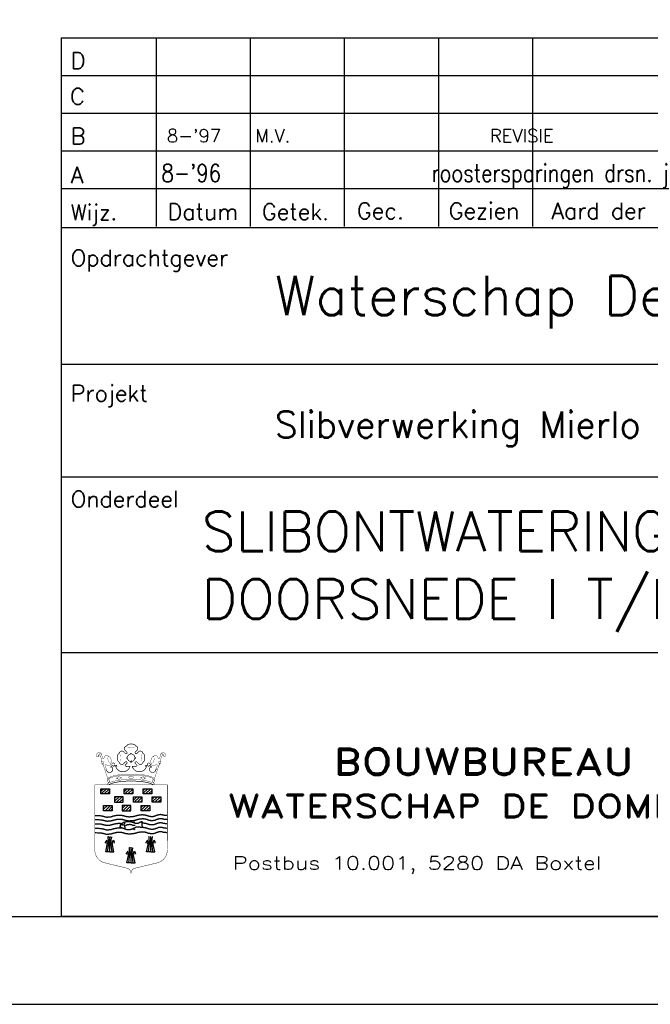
# Model space of a CAD drawing. Extents: x 0 to 118900, y 0 to 84100.
# Tile 28 of 40: x 99395 to 106573, y 0 to 11210. Entities that reach past the tile are written whole.
import ezdxf

# ---------------------------------------------------------------- set-up
doc = ezdxf.new("R2010")
doc.units = 0
doc.header["$LTSCALE"] = 60
doc.header["$MEASUREMENT"] = 0
doc.layers.get('0').update_dxf_attribs({"linetype": 'CONTINUOUS'})
for name, color, linetype in [('BETON', 8, 'CONTINUOUS'), ('KADER', 2, 'CONTINUOUS'), ('STEMPEL', 4, 'CONTINUOUS'), ('WEGEN-TEGELPADEN', 130, 'CONTINUOUS')]:
    doc.layers.add(name, color=color, linetype=linetype)
doc.styles.add('ROMAND', font='romand', dxfattribs={"width": 1.25})
doc.styles.add('ROMANS', font='romans')
doc.styles.get("Standard").update_dxf_attribs({"font": 'simplex'})

# ---------------------------------------------------------------- blocks, each defined once
blk = doc.blocks.new('*X48')
at = {"color": 0}
for p, q in [((172.22, 62.22), (174.52, 64.51)), ((172.22, 64.46), (172.28, 64.51)), ((172.77, 60.51), (176.77, 64.51)), ((175.01, 60.51), (178.72, 64.23)), ((177.26, 60.51), (178.72, 61.98)), ((186.72, 63.24), (187.99, 64.51)), ((186.72, 61), (190.24, 64.51)), ((188.48, 60.51), (192.48, 64.51)), ((190.73, 60.51), (193.22, 63.01)), ((192.97, 60.51), (193.22, 60.76)), ((164.95, 54.94), (168.45, 58.44)), ((164.95, 57.18), (166.2, 58.44)), ((166.69, 54.44), (170.69, 58.44)), ((168.94, 54.44), (171.45, 56.95)), ((171.18, 54.44), (171.45, 54.7)), ((179.27, 58.04), (179.67, 58.44)), ((179.27, 55.8), (181.92, 58.44)), ((180.16, 54.44), (184.16, 58.44)), ((182.41, 54.44), (185.77, 57.81)), ((184.65, 54.44), (185.77, 55.56)), ((193.51, 56.56), (195.39, 58.44)), ((193.63, 54.44), (197.63, 58.44)), ((195.88, 54.44), (199.88, 58.44)), ((198.12, 54.44), (200.01, 56.33)), ((156.69, 48.93), (159.54, 51.78)), ((156.69, 51.17), (157.3, 51.78)), ((157.79, 47.78), (161.79, 51.78)), ((160.03, 47.78), (163.19, 50.94)), ((162.28, 47.78), (163.19, 48.69)), ((170.83, 49.59), (173.01, 51.78)), ((171.26, 47.78), (175.26, 51.78)), ((173.5, 47.78), (177.33, 51.6)), ((175.75, 47.78), (177.33, 49.36)), ((185.31, 50.61), (186.48, 51.78)), ((185.31, 48.36), (188.73, 51.78)), ((186.97, 47.78), (190.97, 51.78)), ((189.22, 47.78), (191.81, 50.37)), ((191.46, 47.78), (191.81, 48.13))]:
    blk.add_line(p, q, dxfattribs=at)
blk = doc.blocks.new('*X49')
at = {"color": 0}
for p, q in [((154.66, 62.62), (156.56, 64.51)), ((154.8, 60.51), (158.8, 64.51)), ((157.05, 60.51), (161.05, 64.51)), ((159.29, 60.51), (161.16, 62.38))]:
    blk.add_line(p, q, dxfattribs=at)
blk = doc.blocks.new('STEMPEL')
at = {"layer": 'WEGEN-TEGELPADEN'}
for p, q in [((59260, 46487), (59266, 46489)), ((59911, 46487), (59906, 46489)), ((59327, 46281), (59327, 46281)), ((59605, 45824), (59629, 45833)), ((59607, 45750), (59627, 45742)), ((59332, 45585), (59326, 45652)), ((59332, 45585), (59326, 45652)), ((59344, 45487), (59344, 45651)), ((59344, 45487), (59344, 45651)), ((59344, 45487), (59344, 45651)), ((59344, 45487), (59344, 45651)), ((59356, 45585), (59362, 45647)), ((59356, 45585), (59362, 45647)), ((59797, 45585), (59791, 45652)), ((59797, 45585), (59791, 45652)), ((59809, 45487), (59809, 45651)), ((59809, 45487), (59809, 45651)), ((59809, 45487), (59809, 45651)), ((59809, 45487), (59809, 45651)), ((59821, 45585), (59827, 45647)), ((59821, 45585), (59827, 45647)), ((59308, 45619), (59293, 45596)), ((59308, 45619), (59293, 45596)), ((59297, 45487), (59318, 45585)), ((59297, 45487), (59318, 45585)), ((59305, 45585), (59344, 45585)), ((59305, 45585), (59344, 45585)), ((59318, 45585), (59308, 45619)), ((59318, 45585), (59308, 45619)), ((59318, 45487), (59332, 45585)), ((59318, 45487), (59332, 45585)), ((59383, 45585), (59344, 45585)), ((59383, 45585), (59344, 45585)), ((59370, 45487), (59356, 45585)), ((59370, 45487), (59356, 45585)), ((59370, 45585), (59380, 45619)), ((59370, 45585), (59380, 45619)), ((59391, 45487), (59370, 45585)), ((59391, 45487), (59370, 45585)), ((59380, 45619), (59392, 45600)), ((59380, 45619), (59392, 45600)), ((59573, 45461), (59567, 45527)), ((59573, 45461), (59567, 45527)), ((59585, 45362), (59585, 45527)), ((59585, 45362), (59585, 45527)), ((59585, 45362), (59585, 45527)), ((59585, 45362), (59585, 45527)), ((59598, 45461), (59603, 45523)), ((59598, 45461), (59603, 45523)), ((59773, 45619), (59758, 45596)), ((59773, 45619), (59758, 45596)), ((59762, 45487), (59783, 45585)), ((59762, 45487), (59783, 45585)), ((59769, 45585), (59809, 45585)), ((59769, 45585), (59809, 45585)), ((59783, 45585), (59773, 45619)), ((59783, 45585), (59773, 45619)), ((59783, 45487), (59797, 45585)), ((59783, 45487), (59797, 45585)), ((59848, 45585), (59809, 45585)), ((59848, 45585), (59809, 45585)), ((59835, 45487), (59821, 45585)), ((59835, 45487), (59821, 45585)), ((59835, 45585), (59845, 45619)), ((59835, 45585), (59845, 45619)), ((59856, 45487), (59835, 45585)), ((59856, 45487), (59835, 45585)), ((59845, 45619), (59857, 45600)), ((59845, 45619), (59857, 45600)), ((59344, 45487), (59297, 45487)), ((59344, 45487), (59297, 45487)), ((59344, 45487), (59391, 45487)), ((59344, 45487), (59391, 45487)), ((59549, 45494), (59535, 45471)), ((59549, 45494), (59535, 45471)), ((59539, 45362), (59559, 45461)), ((59539, 45362), (59559, 45461)), ((59546, 45461), (59585, 45461)), ((59546, 45461), (59585, 45461)), ((59559, 45461), (59549, 45494)), ((59559, 45461), (59549, 45494)), ((59559, 45362), (59573, 45461)), ((59559, 45362), (59573, 45461)), ((59625, 45461), (59585, 45461)), ((59625, 45461), (59585, 45461)), ((59611, 45362), (59598, 45461)), ((59611, 45362), (59598, 45461)), ((59611, 45461), (59621, 45494)), ((59611, 45461), (59621, 45494)), ((59632, 45362), (59611, 45461)), ((59632, 45362), (59611, 45461)), ((59621, 45494), (59633, 45475)), ((59621, 45494), (59633, 45475)), ((59809, 45487), (59762, 45487)), ((59809, 45487), (59762, 45487)), ((59809, 45487), (59856, 45487)), ((59809, 45487), (59856, 45487)), ((59585, 45362), (59539, 45362)), ((59585, 45362), (59539, 45362)), ((59585, 45362), (59632, 45362)), ((59585, 45362), (59632, 45362)), ((59585, 45243), (59585, 45243)), ((59585, 45243), (59585, 45243))]:
    blk.add_line(p, q, dxfattribs=at)
at = {"layer": 'WEGEN-TEGELPADEN', "color": 5}
blk.add_line((59334, 46272), (59334, 46272), dxfattribs=at)
at = {"layer": 'WEGEN-TEGELPADEN'}
for points in [[(73111, 47751), (58795, 47751)], [(59592, 46518), (59588, 46518)], [(59173, 45901), (59190, 45901), (59205, 45900), (59217, 45900), (59227, 45899), (59235, 45899), (59242, 45898), (59248, 45897), (59253, 45896), (59258, 45895), (59262, 45894), (59267, 45893), (59271, 45892), (59274, 45891), (59278, 45890), (59281, 45889), (59285, 45888), (59288, 45887), (59291, 45886), (59294, 45885), (59297, 45885), (59300, 45884), (59303, 45884), (59306, 45883), (59309, 45883), (59312, 45883), (59315, 45883), (59319, 45883), (59322, 45883), (59325, 45884), (59329, 45884), (59332, 45884), (59335, 45885), (59338, 45885), (59341, 45885), (59344, 45885), (59347, 45886), (59350, 45886), (59353, 45886), (59355, 45887), (59358, 45887), (59360, 45888), (59363, 45889), (59365, 45889), (59367, 45890), (59369, 45891), (59371, 45892), (59373, 45892), (59375, 45893), (59377, 45894), (59379, 45894), (59382, 45895), (59384, 45895), (59386, 45896), (59389, 45897), (59392, 45897), (59395, 45898), (59398, 45899), (59401, 45899), (59405, 45900), (59409, 45901), (59412, 45902), (59416, 45902), (59420, 45903), (59424, 45904), (59427, 45904), (59431, 45904), (59434, 45905), (59438, 45905), (59441, 45905), (59444, 45905), (59447, 45905), (59451, 45905), (59454, 45905), (59457, 45905), (59460, 45905), (59463, 45905), (59466, 45905), (59469, 45905), (59472, 45904), (59475, 45904), (59478, 45904), (59481, 45903), (59483, 45903), (59486, 45902), (59489, 45901), (59491, 45901), (59494, 45900), (59497, 45899), (59500, 45899), (59503, 45898), (59506, 45897), (59509, 45896), (59512, 45895), (59515, 45894), (59518, 45894), (59521, 45893), (59523, 45892), (59526, 45892), (59529, 45891), (59532, 45891), (59534, 45890), (59537, 45890), (59540, 45889), (59542, 45889), (59545, 45889), (59548, 45888), (59550, 45888), (59553, 45888), (59556, 45887), (59559, 45887), (59562, 45887), (59565, 45887), (59568, 45887), (59572, 45887), (59575, 45887), (59578, 45888), (59582, 45888), (59586, 45888), (59589, 45889), (59593, 45889), (59597, 45889), (59601, 45890), (59605, 45890), (59609, 45891), (59613, 45891), (59617, 45892), (59621, 45893), (59625, 45893), (59629, 45894), (59633, 45895), (59637, 45896), (59640, 45897), (59644, 45898), (59647, 45899), (59650, 45900), (59653, 45901), (59656, 45902), (59659, 45903), (59662, 45904), (59665, 45904), (59667, 45905), (59670, 45906), (59673, 45906), (59675, 45907), (59678, 45907), (59680, 45907), (59683, 45908), (59686, 45908), (59688, 45909), (59691, 45909), (59694, 45909), (59697, 45909), (59700, 45910), (59703, 45910), (59706, 45910), (59709, 45911), (59712, 45911), (59715, 45911), (59718, 45911), (59722, 45911), (59725, 45910), (59728, 45910), (59731, 45910), (59734, 45909), (59737, 45909), (59740, 45908), (59743, 45908), (59746, 45907), (59748, 45907), (59751, 45906), (59753, 45906), (59755, 45905), (59758, 45905), (59760, 45904), (59762, 45903), (59764, 45903), (59766, 45902), (59768, 45901), (59770, 45900), (59772, 45900), (59774, 45899), (59776, 45898), (59778, 45897), (59780, 45897), (59782, 45896), (59784, 45895), (59786, 45895), (59789, 45894), (59791, 45894), (59794, 45893), (59796, 45893), (59799, 45893), (59801, 45892), (59804, 45892), (59806, 45892), (59809, 45891), (59811, 45891), (59814, 45891), (59816, 45891), (59818, 45891), (59821, 45890), (59823, 45890), (59825, 45891), (59827, 45891), (59829, 45891), (59832, 45891), (59834, 45891), (59836, 45891), (59838, 45892), (59841, 45892), (59843, 45892), (59846, 45893), (59849, 45893), (59851, 45893), (59853, 45894), (59856, 45895), (59858, 45895), (59860, 45896), (59862, 45897), (59864, 45898), (59866, 45899), (59869, 45900), (59871, 45901), (59873, 45902), (59876, 45903), (59878, 45904), (59881, 45905), (59883, 45906), (59886, 45907), (59889, 45907), (59891, 45908), (59894, 45909), (59897, 45910), (59899, 45910), (59902, 45911), (59904, 45912), (59906, 45912), (59909, 45913), (59911, 45913), (59914, 45913), (59916, 45913), (59919, 45914), (59921, 45914), (59924, 45913), (59927, 45913), (59929, 45913), (59932, 45913), (59934, 45912), (59936, 45912), (59938, 45911), (59940, 45911), (59943, 45910), (59945, 45909), (59947, 45909), (59950, 45908), (59952, 45907), (59955, 45907), (59958, 45906), (59962, 45906), (59967, 45905), (59973, 45904), (59980, 45904), (59988, 45903), (59998, 45902)], [(59175, 45855), (59192, 45855), (59207, 45854), (59219, 45854), (59229, 45853), (59237, 45853), (59244, 45852), (59250, 45851), (59255, 45850), (59260, 45849), (59264, 45848), (59268, 45847), (59272, 45846), (59276, 45845), (59280, 45844), (59283, 45843), (59286, 45842), (59290, 45841), (59293, 45840), (59296, 45839), (59299, 45839), (59302, 45838), (59305, 45838), (59308, 45837), (59311, 45837), (59314, 45837), (59317, 45837), (59320, 45837), (59324, 45837), (59327, 45838), (59330, 45838), (59334, 45838), (59337, 45839), (59340, 45839), (59343, 45839), (59346, 45839), (59349, 45840), (59352, 45840), (59355, 45840), (59357, 45841), (59360, 45841), (59362, 45842), (59364, 45842), (59367, 45843), (59369, 45844), (59371, 45845), (59373, 45845), (59375, 45846), (59377, 45847), (59379, 45848), (59381, 45848), (59383, 45849), (59386, 45849), (59388, 45850), (59391, 45851), (59393, 45851), (59396, 45852), (59400, 45853), (59403, 45853), (59407, 45854), (59410, 45855), (59414, 45856), (59418, 45856), (59422, 45857), (59426, 45858), (59429, 45858), (59433, 45858), (59436, 45859), (59439, 45859), (59443, 45859), (59446, 45859), (59449, 45859), (59452, 45859), (59456, 45859), (59459, 45859), (59462, 45859), (59465, 45859), (59468, 45859), (59471, 45859), (59474, 45858), (59477, 45858), (59480, 45858), (59482, 45857), (59485, 45857), (59488, 45856), (59490, 45855), (59493, 45855), (59496, 45854), (59499, 45853), (59501, 45852), (59504, 45852), (59507, 45851), (59510, 45850), (59513, 45849), (59516, 45848), (59519, 45848), (59522, 45847), (59525, 45846), (59528, 45846), (59531, 45845), (59533, 45845), (59536, 45844), (59539, 45844), (59541, 45843), (59544, 45843), (59547, 45842), (59550, 45842), (59552, 45842), (59555, 45842), (59558, 45841), (59561, 45841), (59564, 45841), (59567, 45841), (59570, 45841), (59573, 45841), (59577, 45841), (59580, 45842), (59584, 45842), (59587, 45842), (59591, 45842), (59595, 45843), (59599, 45843), (59603, 45844), (59607, 45844), (59611, 45845), (59615, 45845), (59619, 45846), (59623, 45847), (59627, 45847), (59631, 45848), (59635, 45849), (59638, 45850), (59642, 45851), (59645, 45852), (59649, 45853), (59652, 45854), (59655, 45855), (59658, 45856), (59661, 45857), (59664, 45858), (59666, 45858), (59669, 45859), (59672, 45860), (59674, 45860), (59677, 45861), (59680, 45861), (59682, 45861), (59685, 45862), (59687, 45862), (59690, 45862), (59693, 45863), (59696, 45863), (59699, 45863), (59701, 45864), (59704, 45864), (59708, 45864), (59711, 45864), (59714, 45865), (59717, 45865), (59720, 45865), (59723, 45865), (59727, 45864), (59730, 45864), (59733, 45864), (59736, 45863), (59739, 45863), (59742, 45862), (59745, 45862), (59748, 45861), (59750, 45861), (59753, 45860), (59755, 45860), (59757, 45859), (59759, 45859), (59762, 45858), (59764, 45857), (59766, 45857), (59768, 45856), (59770, 45855), (59771, 45854), (59773, 45854), (59775, 45853), (59777, 45852), (59779, 45851), (59782, 45851), (59784, 45850), (59786, 45849), (59788, 45849), (59791, 45848), (59793, 45848), (59795, 45847), (59798, 45847), (59800, 45847), (59803, 45846), (59805, 45846), (59808, 45845), (59811, 45845), (59813, 45845), (59815, 45845), (59818, 45845), (59820, 45844), (59822, 45844), (59825, 45844), (59827, 45844), (59829, 45845), (59831, 45845), (59833, 45845), (59836, 45845), (59838, 45845), (59840, 45846), (59843, 45846), (59845, 45846), (59848, 45846), (59850, 45847), (59853, 45847), (59855, 45848), (59858, 45849), (59860, 45849), (59862, 45850), (59864, 45851), (59866, 45852), (59868, 45853), (59870, 45854), (59873, 45855), (59875, 45856), (59877, 45857), (59880, 45858), (59882, 45859), (59885, 45860), (59888, 45861), (59891, 45861), (59893, 45862), (59896, 45863), (59898, 45864), (59901, 45864), (59903, 45865), (59906, 45866), (59908, 45866), (59911, 45867), (59913, 45867), (59916, 45867), (59918, 45867), (59921, 45868), (59923, 45868), (59926, 45867), (59928, 45867), (59931, 45867), (59933, 45867), (59936, 45866), (59938, 45866), (59940, 45865), (59942, 45865), (59944, 45864), (59947, 45863), (59949, 45863), (59951, 45862), (59954, 45861), (59957, 45861), (59960, 45860), (59964, 45860), (59969, 45859), (59975, 45858), (59981, 45858), (59990, 45857), (60000, 45856)], [(59172, 45807), (59189, 45807), (59204, 45807), (59216, 45807), (59226, 45806), (59235, 45805), (59241, 45804), (59247, 45803), (59252, 45802), (59257, 45801), (59262, 45800), (59266, 45799), (59270, 45798), (59274, 45797), (59277, 45796), (59280, 45795), (59284, 45794), (59287, 45794), (59290, 45793), (59293, 45792), (59296, 45791), (59299, 45791), (59302, 45790), (59305, 45790), (59308, 45790), (59311, 45789), (59314, 45790), (59318, 45790), (59321, 45790), (59324, 45790), (59328, 45791), (59331, 45791), (59334, 45791), (59337, 45791), (59340, 45792), (59343, 45792), (59346, 45792), (59349, 45793), (59352, 45793), (59354, 45793), (59357, 45794), (59359, 45794), (59362, 45795), (59364, 45796), (59366, 45797), (59368, 45797), (59370, 45798), (59372, 45799), (59374, 45800), (59376, 45800), (59378, 45801), (59381, 45801), (59383, 45802), (59385, 45803), (59388, 45803), (59391, 45804), (59394, 45804), (59397, 45805), (59401, 45806), (59404, 45807), (59408, 45807), (59412, 45808), (59415, 45809), (59419, 45810), (59423, 45810), (59427, 45811), (59430, 45811), (59433, 45811), (59437, 45812), (59440, 45812), (59443, 45812), (59447, 45812), (59450, 45812), (59453, 45812), (59456, 45812), (59459, 45812), (59462, 45812), (59466, 45811), (59469, 45811), (59471, 45811), (59474, 45811), (59477, 45810), (59479, 45810)], [(59175, 45756), (59193, 45756), (59207, 45756), (59219, 45755), (59229, 45754), (59238, 45754), (59244, 45753), (59250, 45752), (59255, 45751), (59260, 45750), (59265, 45749), (59269, 45748), (59273, 45747), (59277, 45746), (59280, 45745), (59284, 45744), (59287, 45743), (59290, 45742), (59293, 45741), (59296, 45740), (59299, 45740), (59302, 45739), (59305, 45739), (59308, 45738), (59311, 45738), (59314, 45738), (59317, 45738), (59321, 45738), (59324, 45738), (59327, 45739), (59331, 45739), (59334, 45739), (59337, 45740), (59340, 45740), (59344, 45740), (59347, 45740), (59349, 45741), (59352, 45741), (59355, 45741), (59358, 45742), (59360, 45742), (59362, 45743), (59365, 45744), (59367, 45744), (59369, 45745), (59371, 45746), (59373, 45747), (59375, 45747), (59377, 45748), (59379, 45749), (59382, 45749), (59384, 45750), (59386, 45750), (59388, 45751), (59391, 45752), (59394, 45752), (59397, 45753), (59400, 45754), (59404, 45754), (59407, 45755), (59411, 45756), (59415, 45757), (59418, 45757), (59422, 45758), (59426, 45759), (59430, 45759), (59433, 45759), (59437, 45760), (59440, 45760), (59443, 45760), (59446, 45760), (59450, 45760), (59453, 45760), (59456, 45760), (59459, 45760), (59462, 45760), (59466, 45760), (59469, 45760), (59472, 45760), (59475, 45759), (59477, 45759), (59480, 45759), (59483, 45758), (59484, 45758)], [(59512, 45812), (59510, 45809), (59509, 45806), (59507, 45804), (59506, 45802), (59506, 45801), (59505, 45799), (59505, 45798), (59505, 45797), (59505, 45796), (59505, 45795), (59505, 45794), (59505, 45793), (59506, 45792), (59506, 45791), (59506, 45790), (59506, 45789), (59506, 45788), (59507, 45787), (59507, 45786), (59507, 45785), (59508, 45784), (59508, 45783), (59508, 45782), (59509, 45781), (59509, 45780), (59509, 45779), (59510, 45778), (59510, 45777), (59510, 45776), (59511, 45775), (59511, 45775), (59511, 45774), (59512, 45774), (59512, 45773), (59512, 45773), (59512, 45772), (59512, 45772), (59513, 45771), (59513, 45770), (59513, 45769), (59513, 45768), (59513, 45767), (59513, 45765), (59513, 45764), (59513, 45762), (59513, 45760), (59513, 45759), (59513, 45757)], [(59518, 45787), (59524, 45789), (59530, 45792), (59534, 45794), (59538, 45795), (59542, 45796), (59544, 45797), (59547, 45798), (59549, 45798), (59551, 45798), (59553, 45799), (59555, 45799), (59557, 45800), (59558, 45800), (59560, 45800), (59562, 45800), (59564, 45800), (59565, 45801), (59567, 45801), (59569, 45801), (59571, 45801), (59573, 45801), (59575, 45801), (59576, 45800), (59578, 45800), (59580, 45800), (59581, 45800), (59582, 45800), (59584, 45800), (59585, 45800), (59586, 45799), (59588, 45799), (59589, 45799), (59591, 45798), (59592, 45797), (59594, 45797), (59595, 45796), (59597, 45795), (59598, 45795), (59599, 45794), (59601, 45793), (59602, 45793), (59603, 45792), (59605, 45792), (59606, 45792), (59607, 45791), (59608, 45791), (59610, 45791), (59611, 45791), (59613, 45790), (59615, 45790), (59617, 45790), (59619, 45790), (59622, 45790), (59625, 45790), (59628, 45791), (59632, 45791)], [(59709, 45817), (59711, 45817), (59714, 45817), (59718, 45817), (59721, 45817), (59724, 45817), (59727, 45817), (59730, 45816), (59733, 45816), (59736, 45815), (59739, 45815), (59742, 45814), (59745, 45814), (59748, 45813), (59750, 45813), (59752, 45812), (59755, 45812), (59757, 45811), (59759, 45811), (59761, 45810), (59763, 45809), (59765, 45809), (59767, 45808), (59769, 45807), (59771, 45806), (59773, 45805), (59775, 45805), (59777, 45804), (59779, 45803), (59781, 45803), (59783, 45802), (59786, 45801), (59788, 45801), (59790, 45800), (59793, 45800), (59795, 45800), (59798, 45799), (59800, 45799), (59803, 45798), (59805, 45798), (59808, 45798), (59810, 45798), (59813, 45797), (59815, 45797), (59818, 45797), (59820, 45797), (59822, 45797), (59824, 45797), (59826, 45797), (59828, 45797), (59831, 45798), (59833, 45798), (59835, 45798), (59838, 45798), (59840, 45798), (59843, 45799), (59845, 45799), (59848, 45799), (59850, 45800), (59853, 45801), (59855, 45801), (59857, 45802), (59859, 45803), (59861, 45804), (59864, 45805), (59866, 45805), (59868, 45806), (59870, 45807), (59872, 45808), (59875, 45809), (59877, 45810), (59880, 45811), (59883, 45812), (59885, 45813), (59888, 45814), (59891, 45815), (59893, 45816), (59896, 45816), (59898, 45817), (59901, 45818), (59903, 45818), (59906, 45819), (59908, 45819), (59910, 45820), (59913, 45820), (59915, 45820), (59918, 45820), (59921, 45820), (59923, 45820), (59926, 45820), (59928, 45820), (59931, 45819), (59933, 45819), (59935, 45818), (59937, 45818), (59940, 45817), (59942, 45817), (59944, 45816), (59946, 45815), (59949, 45815), (59951, 45814), (59954, 45813), (59958, 45813), (59962, 45812), (59966, 45812), (59972, 45811), (59979, 45810), (59987, 45810), (59997, 45809)], [(59711, 45766), (59714, 45766), (59717, 45766), (59721, 45766), (59724, 45766), (59727, 45765), (59730, 45765), (59733, 45765), (59736, 45764), (59739, 45764), (59742, 45763), (59745, 45763), (59748, 45762), (59751, 45762), (59753, 45761), (59755, 45761), (59758, 45760), (59760, 45760), (59762, 45759), (59764, 45758), (59766, 45758), (59768, 45757), (59770, 45756), (59772, 45756), (59774, 45755), (59776, 45754), (59778, 45753), (59780, 45752), (59782, 45752), (59784, 45751), (59786, 45750), (59789, 45750), (59791, 45749), (59793, 45749), (59796, 45748), (59798, 45748), (59801, 45748), (59803, 45747), (59806, 45747), (59808, 45747), (59811, 45746), (59813, 45746), (59816, 45746), (59818, 45746), (59821, 45746), (59823, 45746), (59825, 45746), (59827, 45746), (59829, 45746), (59832, 45746), (59834, 45746), (59836, 45746), (59838, 45746), (59841, 45747), (59843, 45747), (59846, 45747), (59848, 45748), (59851, 45748), (59853, 45748), (59856, 45749), (59858, 45750), (59860, 45750), (59862, 45751), (59865, 45752), (59867, 45753), (59869, 45754), (59871, 45755), (59873, 45756), (59875, 45757), (59878, 45758), (59880, 45759), (59883, 45760), (59886, 45761), (59888, 45762), (59891, 45762), (59894, 45763), (59896, 45764), (59899, 45765), (59901, 45766), (59904, 45766), (59906, 45767), (59909, 45767), (59911, 45768), (59914, 45768), (59916, 45768), (59919, 45769), (59921, 45769), (59924, 45769), (59926, 45769), (59929, 45768), (59931, 45768), (59934, 45768), (59936, 45767), (59938, 45767), (59941, 45766), (59943, 45766), (59945, 45765), (59947, 45764), (59949, 45764), (59952, 45763), (59954, 45762), (59957, 45762), (59961, 45761), (59965, 45761), (59969, 45760), (59975, 45759), (59982, 45759), (59990, 45758), (60000, 45757)], [(59173, 45706), (59190, 45706), (59205, 45705), (59217, 45705), (59227, 45704), (59235, 45704), (59242, 45703), (59248, 45702), (59253, 45701), (59258, 45700), (59262, 45699), (59267, 45698), (59271, 45697), (59274, 45696), (59278, 45695), (59281, 45694), (59285, 45693), (59288, 45692), (59291, 45691), (59294, 45690), (59297, 45690), (59300, 45689), (59303, 45689), (59306, 45688), (59309, 45688), (59312, 45688), (59315, 45688), (59319, 45688), (59322, 45688), (59325, 45689), (59329, 45689), (59332, 45689), (59335, 45690), (59338, 45690), (59341, 45690), (59344, 45690), (59347, 45691), (59350, 45691), (59353, 45691), (59355, 45692), (59358, 45692), (59360, 45693), (59363, 45693), (59365, 45694), (59367, 45695), (59369, 45696), (59371, 45696), (59373, 45697), (59375, 45698), (59377, 45699), (59379, 45699), (59382, 45700), (59384, 45700), (59386, 45701), (59389, 45702), (59392, 45702), (59395, 45703), (59398, 45704), (59401, 45704), (59405, 45705), (59409, 45706), (59412, 45707), (59416, 45707), (59420, 45708), (59424, 45709), (59427, 45709), (59431, 45709), (59434, 45710), (59438, 45710), (59441, 45710), (59444, 45710), (59447, 45710), (59451, 45710), (59454, 45710), (59457, 45710), (59460, 45710), (59463, 45710), (59466, 45710), (59469, 45710), (59472, 45709), (59475, 45709), (59478, 45709), (59481, 45708), (59483, 45708), (59486, 45707), (59489, 45706), (59491, 45706), (59494, 45705), (59497, 45704), (59500, 45703), (59503, 45703), (59506, 45702), (59509, 45701), (59512, 45700), (59515, 45699), (59518, 45699), (59521, 45698), (59523, 45697), (59526, 45697), (59529, 45696), (59532, 45696), (59534, 45695), (59537, 45695), (59540, 45694), (59542, 45694), (59545, 45694), (59548, 45693), (59550, 45693), (59553, 45693), (59556, 45692), (59559, 45692), (59562, 45692), (59565, 45692), (59568, 45692), (59572, 45692), (59575, 45692), (59578, 45693), (59582, 45693), (59586, 45693), (59589, 45694), (59593, 45694), (59597, 45694), (59601, 45695), (59605, 45695), (59609, 45696), (59613, 45696), (59617, 45697), (59621, 45698), (59625, 45698), (59629, 45699), (59633, 45700), (59637, 45701), (59640, 45702), (59644, 45703), (59647, 45704), (59650, 45705), (59653, 45706), (59656, 45707), (59659, 45708), (59662, 45709), (59665, 45709), (59667, 45710), (59670, 45711), (59673, 45711), (59675, 45712), (59678, 45712), (59680, 45712), (59683, 45713), (59686, 45713), (59688, 45713), (59691, 45714), (59694, 45714), (59697, 45714), (59700, 45715), (59703, 45715), (59706, 45715), (59709, 45715), (59712, 45716), (59715, 45716), (59718, 45716), (59722, 45716), (59725, 45715), (59728, 45715), (59731, 45715), (59734, 45714), (59737, 45714), (59740, 45713), (59743, 45713), (59746, 45712), (59748, 45712), (59751, 45711), (59753, 45711), (59755, 45710), (59758, 45710), (59760, 45709), (59762, 45708), (59764, 45708), (59766, 45707), (59768, 45706), (59770, 45705), (59772, 45705), (59774, 45704), (59776, 45703), (59778, 45702), (59780, 45702), (59782, 45701), (59784, 45700), (59786, 45700), (59789, 45699), (59791, 45699), (59794, 45698), (59796, 45698), (59799, 45698), (59801, 45697), (59804, 45697), (59806, 45697), (59809, 45696), (59811, 45696), (59814, 45696), (59816, 45696), (59818, 45696), (59821, 45695), (59823, 45695), (59825, 45696), (59827, 45696), (59829, 45696), (59832, 45696), (59834, 45696), (59836, 45696), (59838, 45697), (59841, 45697), (59843, 45697), (59846, 45697), (59849, 45698), (59851, 45698), (59853, 45699), (59856, 45700), (59858, 45700), (59860, 45701), (59862, 45702), (59864, 45703), (59866, 45704), (59869, 45705), (59871, 45706), (59873, 45707), (59876, 45708), (59878, 45709), (59881, 45710), (59883, 45711), (59886, 45712), (59889, 45712), (59891, 45713), (59894, 45714), (59897, 45715), (59899, 45715), (59902, 45716), (59904, 45717), (59906, 45717), (59909, 45718), (59911, 45718), (59914, 45718), (59916, 45718), (59919, 45719), (59921, 45719), (59924, 45718), (59927, 45718), (59929, 45718), (59932, 45718), (59934, 45717), (59936, 45717), (59938, 45716), (59940, 45716), (59943, 45715), (59945, 45714), (59947, 45714), (59950, 45713), (59952, 45712), (59955, 45712), (59958, 45711), (59962, 45711), (59967, 45710), (59973, 45709), (59980, 45709), (59988, 45708), (59998, 45707)]]:
    blk.add_lwpolyline(points, dxfattribs=at)
for points, const_width in [([(59538, 46693, 0.583164), (59515, 46645), (59537, 46624, -1), (59520, 46607), (59506, 46621, 0.700097), (59450, 46606)], 7.5), ([(59633, 46690, 0.066166), (59634, 46693, 0.218179), (59630, 46703, 0.092392), (59618, 46710, 0.049078), (59604, 46713, 0.036734), (59586, 46714, 0.036734), (59568, 46713, 0.049078), (59554, 46710, 0.092392), (59542, 46703, 0.218179), (59538, 46693, 0.066166), (59538, 46690, 0.092392)], 7.5), ([(59546, 46681, 0.055897), (59554, 46677, 0.049078), (59568, 46674, 0.036734), (59586, 46672, 0.036734), (59604, 46674, 0.049078), (59618, 46677, 0.055897), (59625, 46681, 0.074718)], 3), ([(59721, 46606, 0.700097), (59666, 46621), (59652, 46607, -1), (59635, 46624), (59656, 46645, 0.583164), (59634, 46693, 0.583164)], 7.5), ([(59215, 46583), (59217, 46579), (59217, 46588, -0.889413), (59252, 46589, 1.089481), (59192, 46579, 1.081763), (59214, 46589)], 3.75), ([(59256, 46519), (59249, 46518), (59253, 46524, 0.123137), (59222, 46598, 0.123137)], 3.75), ([(59252, 46589), (59259, 46558, 0.794123), (59277, 46554), (59287, 46575, -0.583164), (59330, 46570)], 3.75), ([(59322, 46559, 0.040188), (59321, 46554, 0.049078), (59322, 46543, 0.036734), (59326, 46529, 0.036734), (59332, 46515, 0.049078), (59338, 46506, 0.041669), (59341, 46502, 0.218179)], 3), ([(59351, 46497, 0.092308), (59354, 46498, 0.218179), (59360, 46503, 0.092392), (59362, 46514, 0.049078), (59362, 46525, 0.036734), (59358, 46539, 0.036734), (59352, 46553, 0.049078), (59346, 46562, 0.092392), (59338, 46570, 0.218179), (59330, 46570, 0.081684), (59327, 46569, 0.092392)], 3.75), ([(59452, 46606, 0.03654), (59450, 46606, 0.218179), (59441, 46602, 0.092392), (59434, 46590, 0.049078), (59431, 46576, 0.036734), (59429, 46558, 0.036734), (59431, 46540, 0.049078), (59434, 46526, 0.092392), (59441, 46514, 0.218179), (59450, 46510, 0.03654), (59452, 46510, 0.092392)], 7.5), ([(59465, 46523, 0.023833), (59467, 46526, 0.049078), (59470, 46540, 0.036734), (59471, 46558, 0.036734), (59470, 46576, 0.049078), (59467, 46590, 0.023833), (59465, 46593, 0.218179)], 3), ([(59580, 46612), (59580, 46600, 0.333333), (59544, 46564), (59532, 46564)], 7.5), ([(59532, 46552), (59544, 46552, 0.333333), (59580, 46516), (59580, 46504)], 7.5), ([(59640, 46564), (59628, 46564, 0.333333), (59592, 46600), (59592, 46612)], 7.5), ([(59592, 46504), (59592, 46516, 0.333333), (59628, 46552), (59640, 46552)], 7.5), ([(59706, 46523, -0.023833), (59705, 46526, -0.049078), (59702, 46540, -0.036734), (59700, 46558, -0.036734), (59702, 46576, -0.049078), (59705, 46590, -0.023833), (59706, 46593, -0.218179)], 3), ([(59719, 46606, -0.03654), (59721, 46606, -0.218179), (59730, 46602, -0.092392), (59737, 46590, -0.049078), (59741, 46576, -0.036734), (59742, 46558, -0.036734), (59741, 46540, -0.049078), (59737, 46526, -0.092392), (59730, 46514, -0.218179), (59721, 46510, -0.03654), (59719, 46510, -0.092392)], 7.5), ([(59821, 46497, -0.092308), (59817, 46498, -0.218179), (59811, 46503, -0.092392), (59809, 46514, -0.049078), (59810, 46525, -0.036734), (59814, 46539, -0.036734), (59819, 46553, -0.049078), (59826, 46562, -0.092392), (59834, 46570, -0.218179), (59842, 46570, -0.081684), (59845, 46569, -0.092392)], 3.75), ([(59850, 46559, -0.040188), (59850, 46554, -0.049078), (59849, 46543, -0.036734), (59846, 46529, -0.036734), (59840, 46515, -0.049078), (59834, 46506, -0.041669), (59830, 46502, -0.218179)], 3), ([(59920, 46589), (59913, 46558, -0.794123), (59895, 46554), (59884, 46575, 0.583164), (59842, 46570)], 3.75), ([(59915, 46519), (59923, 46518), (59919, 46524, -0.123137), (59950, 46598, -0.123137)], 3.75), ([(59957, 46583), (59955, 46579), (59954, 46588, 0.889413), (59920, 46589, -1.089481), (59979, 46579, -1.081763), (59958, 46589)], 3.75), ([(59257, 46519, 1.007702), (59265, 46491, 1.007702)], 3.75), ([(59265, 46491, 0.844225), (59256, 46519, 0.844225)], 3.75), ([(59300, 46420, 1.050269), (59306, 46428, -0.128822), (59289, 46468, -0.650677), (59302, 46479), (59324, 46468, 0.583164), (59354, 46498, 0.583164)], 3.75), ([(59305, 46419, 1.264229), (59369, 46449, 0.818275), (59355, 46446, -0.837114), (59389, 46457, -0.837114), (59426, 46459, 1.020727), (59412, 46454, 1.020727)], 7.5), ([(59391, 46466, 5.446605), (59379, 46465, 5.446605)], 6), ([(59450, 46510, 0.700097), (59506, 46495), (59520, 46509, -1), (59537, 46492), (59520, 46475, 0.446629), (59520, 46466, 0.307347), (59574, 46462, -0.742073), (59412, 46455)], 7.5), ([(59760, 46455, -0.742073), (59598, 46462, 0.307347), (59651, 46466, 0.446629), (59652, 46475), (59635, 46492, -1), (59652, 46509), (59666, 46495, 0.700097), (59721, 46510, 0.700097)], 7.5), ([(59867, 46419, -1.264229), (59803, 46449, -0.818275), (59817, 46446, 0.837114), (59782, 46457, 0.837114), (59746, 46459, -1.020727), (59760, 46454, -1.020727)], 7.5), ([(59780, 46466, -5.446605), (59792, 46465, -5.446605)], 6), ([(59872, 46420, -1.050269), (59865, 46428, 0.128822), (59883, 46468, 0.650677), (59869, 46479), (59848, 46468, -0.583164), (59817, 46498, -0.583164)], 3.75), ([(59907, 46491, -0.844225), (59915, 46519, -0.844225)], 3.75), ([(59915, 46519, -1.007702), (59907, 46491, -1.007702)], 3.75), ([(59851, 46299, 0.16882), (59855, 46311, 0.27405), (59845, 46328, 0.069583), (59776, 46354, 0.032344), (59696, 46367, 0.023416), (59585, 46372, 0.023416), (59474, 46367, 0.032344), (59394, 46354, 0.069583), (59325, 46328, 0.27405), (59315, 46311, 0.16882), (59319, 46299, 0.011513)], 3.75), ([(59855, 46251, 0.247599), (59845, 46266, 0.069583), (59776, 46292, 0.032344), (59696, 46305, 0.023416), (59585, 46310, 0.023416), (59474, 46305, 0.032344), (59394, 46292, 0.069583), (59325, 46266, 0.247599), (59315, 46251, 0.27405)], 3.75), ([(59842, 46306, 0.162829), (59844, 46311, 0.27405), (59840, 46319, 0.069583), (59773, 46344, 0.032344), (59695, 46356, 0.023416), (59585, 46361, 0.023416), (59475, 46356, 0.032344), (59397, 46344, 0.069583), (59330, 46319, 0.27405), (59326, 46311, 0.162829), (59328, 46306, 0.002089)], 3.75), ([(59999, 46251), (59173, 46251), (59173, 45507, 0.347824), (59288, 45361), (59539, 45301, -0.347824), (59585, 45243, -0.347824), (59632, 45301), (59882, 45361, 0.347824), (59998, 45507), (59998, 46251), (59998, 45507)], 4.5), ([(59327, 46281, 0.414214), (59332, 46276), (59332, 46276, -0.414214), (59337, 46272)], 3.75), ([(59838, 46251, 0.067811), (59773, 46275, 0.032344), (59695, 46288, 0.023416), (59585, 46293, 0.023416), (59475, 46288, 0.032344), (59397, 46275, 0.067811), (59332, 46251, 0.215527)], 7.5), ([(59833, 46272), (59833, 46272, -0.414214), (59838, 46276), (59838, 46276, 0.414214), (59843, 46281), (59843, 46281)], 3.75)]:
    blk.add_lwpolyline(points, format="xyb", dxfattribs=dict(at, const_width=const_width))
for points, const_width in [([(59548, 46562), (59543, 46562)], 3.75), ([(59548, 46554), (59543, 46554)], 3.75), ([(59584, 46598), (59580, 46598)], 3.75), ([(59592, 46598), (59588, 46598)], 3.75), ([(59628, 46562), (59624, 46562)], 3.75), ([(59628, 46554), (59624, 46554)], 3.75), ([(59320, 46323), (59265, 46484), (59258, 46487), (59265, 46491)], 3.75), ([(59291, 46428), (59300, 46420)], 3.75), ([(59584, 46518), (59580, 46518)], 3.75), ([(59852, 46323), (59907, 46484), (59913, 46487), (59907, 46491)], 3.75), ([(59880, 46428), (59872, 46420)], 3.75), ([(59418, 46324), (59477, 46330)], 0.75), ([(59446, 46344), (59449, 46310)], 0.75), ([(59693, 46330), (59752, 46324)], 0.75), ([(59724, 46344), (59721, 46310)], 0.75)]:
    blk.add_lwpolyline(points, dxfattribs=dict(at, const_width=const_width))
at = {"layer": 'WEGEN-TEGELPADEN', "const_width": 3.75}
for points in [[(59344, 46302, 0.133521), (59340, 46306, 0.106777), (59335, 46307, 0.082706), (59330, 46306, 0.07119), (59325, 46304, 0.07119), (59321, 46301, 0.082706), (59318, 46296, 0.106777), (59317, 46291, 0.133521), (59319, 46286, 0.133521), (59322, 46283, 0.106777), (59328, 46281, 0.082706), (59333, 46282, 0.07119), (59338, 46284, 0.07119), (59342, 46288, 0.082706), (59345, 46292, 0.106777), (59345, 46297, 0.133521)], [(59610, 46335, 0.161677), (59609, 46340, 0.106139), (59603, 46345, 0.070292), (59595, 46348, 0.05655), (59585, 46349, 0.05655), (59575, 46348, 0.070292), (59567, 46345, 0.106139), (59561, 46340, 0.161677), (59560, 46335, 0.161677), (59561, 46330, 0.106139), (59567, 46325, 0.070292), (59575, 46322, 0.05655), (59585, 46321, 0.05655), (59595, 46322, 0.070292), (59603, 46325, 0.106139), (59609, 46330, 0.161677)], [(59826, 46302, -0.133521), (59830, 46306, -0.106777), (59835, 46307, -0.082706), (59840, 46306, -0.07119), (59845, 46304, -0.07119), (59849, 46301, -0.082706), (59852, 46296, -0.106777), (59853, 46291, -0.133521), (59851, 46286, -0.133521), (59848, 46283, -0.106777), (59842, 46281, -0.082706), (59837, 46282, -0.07119), (59832, 46284, -0.07119), (59828, 46288, -0.082706), (59825, 46292, -0.106777), (59825, 46297, -0.133521)]]:
    blk.add_lwpolyline(points, format="xyb", close=True, dxfattribs=at)
for points in [[(59449, 46310), (59418, 46324), (59446, 46344), (59477, 46330)], [(59721, 46310), (59693, 46330), (59724, 46344), (59752, 46324)]]:
    blk.add_lwpolyline(points, close=True, dxfattribs=at)
at = {"layer": 'WEGEN-TEGELPADEN'}
for points in [[(59340, 46206), (59340, 46146), (59243, 46146), (59243, 46206)], [(59506, 46206), (59604, 46206), (59604, 46146), (59506, 46146)], [(59724, 46206), (59821, 46206), (59821, 46146), (59724, 46146)], [(59397, 46114), (59397, 46054), (59495, 46054), (59495, 46114)], [(59612, 46114), (59709, 46114), (59709, 46054), (59612, 46054)], [(59825, 46114), (59923, 46114), (59923, 46054), (59825, 46054)], [(59273, 46015), (59371, 46015), (59371, 45955), (59273, 45955)], [(59583, 45955), (59583, 46015), (59485, 46015), (59485, 45955)], [(59702, 46015), (59800, 46015), (59800, 45955), (59702, 45955)], [(59482, 45811), (59484, 45813), (59486, 45814), (59488, 45816), (59490, 45817), (59492, 45818), (59494, 45819), (59497, 45820), (59499, 45821), (59501, 45822), (59503, 45823), (59505, 45824), (59507, 45825), (59509, 45826), (59512, 45826), (59514, 45827), (59516, 45828), (59518, 45828), (59521, 45829), (59523, 45830), (59525, 45830), (59528, 45831), (59530, 45832), (59532, 45832), (59535, 45832), (59537, 45833), (59540, 45833), (59542, 45833), (59544, 45833), (59547, 45833), (59549, 45833), (59551, 45833), (59554, 45833), (59556, 45833), (59559, 45833), (59561, 45833), (59564, 45833), (59566, 45833), (59569, 45832), (59571, 45832), (59574, 45832), (59576, 45831), (59579, 45831), (59581, 45830), (59584, 45830), (59586, 45829), (59589, 45828), (59591, 45828), (59594, 45827), (59597, 45826), (59599, 45825), (59602, 45824), (59605, 45824), (59607, 45823), (59610, 45822), (59612, 45821), (59615, 45820), (59617, 45820), (59620, 45819), (59622, 45818), (59624, 45817), (59626, 45817), (59629, 45816), (59631, 45816), (59633, 45815), (59635, 45815), (59637, 45814), (59639, 45814), (59641, 45814), (59643, 45814), (59645, 45813), (59647, 45813), (59649, 45813), (59651, 45813), (59653, 45813), (59655, 45813), (59657, 45814), (59658, 45814), (59660, 45814), (59662, 45814), (59664, 45815), (59666, 45815), (59668, 45816), (59669, 45816), (59671, 45817), (59673, 45818), (59675, 45819), (59678, 45819), (59680, 45820), (59682, 45822), (59685, 45823), (59687, 45824), (59690, 45825), (59692, 45826), (59695, 45827), (59697, 45828), (59699, 45829), (59701, 45830), (59703, 45831), (59705, 45832), (59706, 45832), (59708, 45832), (59709, 45831), (59709, 45830), (59710, 45828), (59710, 45825), (59710, 45822), (59709, 45818), (59709, 45813), (59709, 45809), (59708, 45804), (59708, 45799), (59708, 45794), (59709, 45789), (59709, 45785), (59710, 45781), (59711, 45777), (59711, 45774), (59712, 45771), (59712, 45768), (59712, 45766), (59711, 45765), (59710, 45764), (59709, 45763), (59707, 45763), (59705, 45763), (59703, 45763), (59701, 45763), (59699, 45764), (59697, 45764), (59695, 45765), (59692, 45765), (59690, 45766), (59688, 45766), (59685, 45766), (59683, 45767), (59681, 45767), (59679, 45767), (59677, 45768), (59674, 45768), (59672, 45768), (59670, 45768), (59668, 45768), (59666, 45768), (59665, 45768), (59663, 45769), (59661, 45769), (59660, 45769), (59658, 45769), (59657, 45769), (59655, 45769), (59654, 45769), (59653, 45769), (59651, 45769), (59650, 45769), (59649, 45768), (59648, 45768), (59647, 45768), (59646, 45768), (59644, 45767), (59643, 45767), (59642, 45767), (59641, 45766), (59640, 45765), (59638, 45765), (59637, 45764), (59636, 45764), (59635, 45763), (59633, 45762), (59632, 45762), (59631, 45761), (59629, 45760), (59628, 45760), (59627, 45759), (59625, 45758), (59624, 45758), (59623, 45757), (59621, 45757), (59620, 45756), (59619, 45755), (59617, 45755), (59616, 45754), (59615, 45754), (59613, 45753), (59612, 45752), (59610, 45752), (59608, 45751), (59607, 45750), (59605, 45749), (59604, 45748), (59602, 45748), (59601, 45747), (59599, 45746), (59598, 45745), (59596, 45745), (59595, 45744), (59593, 45744), (59592, 45743), (59590, 45743), (59589, 45742), (59588, 45742), (59586, 45741), (59585, 45741), (59584, 45741), (59582, 45740), (59581, 45740), (59580, 45740), (59578, 45739), (59576, 45739), (59575, 45739), (59573, 45739), (59571, 45738), (59569, 45738), (59567, 45738), (59566, 45738), (59564, 45738), (59562, 45738), (59560, 45737), (59558, 45737), (59557, 45737), (59555, 45737), (59553, 45737), (59552, 45737), (59550, 45737), (59548, 45737), (59547, 45737), (59545, 45738), (59543, 45738), (59542, 45738), (59540, 45738), (59538, 45739), (59536, 45739), (59535, 45739), (59533, 45740), (59531, 45740), (59529, 45741), (59528, 45741), (59526, 45742), (59524, 45743), (59522, 45743), (59521, 45744), (59519, 45744), (59517, 45745), (59515, 45746), (59513, 45746), (59511, 45747), (59509, 45748), (59507, 45748), (59505, 45749), (59503, 45750), (59502, 45751), (59500, 45751), (59498, 45752), (59496, 45753), (59494, 45753), (59493, 45754), (59491, 45755), (59489, 45756), (59487, 45756), (59486, 45757), (59484, 45758), (59482, 45759), (59481, 45760), (59479, 45760), (59477, 45761), (59476, 45762), (59474, 45763), (59473, 45763), (59471, 45764), (59470, 45765), (59469, 45765), (59468, 45766), (59466, 45767), (59465, 45767), (59464, 45768), (59463, 45769), (59463, 45769), (59462, 45770), (59461, 45771), (59461, 45772), (59461, 45773), (59461, 45774), (59462, 45776), (59462, 45777), (59463, 45779), (59463, 45780), (59464, 45782), (59464, 45783), (59465, 45785), (59465, 45787), (59465, 45788), (59465, 45790), (59465, 45791), (59465, 45793), (59465, 45795), (59466, 45796), (59467, 45798), (59468, 45800), (59469, 45801), (59471, 45803), (59473, 45805), (59475, 45807), (59477, 45808), (59479, 45810)]]:
    blk.add_lwpolyline(points, close=True, dxfattribs=at)
for points in [[(59326, 45652, 0.219278), (59326, 45652, 0.09201), (59327, 45653, 0.048714), (59327, 45654, 0.036427), (59327, 45656, 0.036427), (59327, 45658, 0.048714), (59326, 45659, 0.09201), (59326, 45660, 0.219278), (59325, 45660, 0.219278), (59325, 45660, 0.09201), (59324, 45659, 0.048714), (59324, 45657, 0.036427), (59324, 45656, 0.036427), (59324, 45654, 0.048714), (59325, 45653, 0.09201), (59325, 45652, 0.219278)], [(59344, 45651, 0.217703), (59344, 45652, 0.092556), (59345, 45653, 0.049237), (59345, 45654, 0.036867), (59346, 45655, 0.036867), (59346, 45657, 0.049237), (59345, 45658, 0.092556), (59345, 45659, 0.217703), (59344, 45659, 0.217703), (59344, 45659, 0.092556), (59343, 45658, 0.049237), (59343, 45657, 0.036867), (59343, 45656, 0.036867), (59343, 45654, 0.049237), (59343, 45653, 0.092556), (59344, 45652, 0.217703)], [(59363, 45656, 0.204506), (59362, 45656, 0.096845), (59361, 45655, 0.053759), (59361, 45654, 0.040746), (59361, 45652, 0.040746), (59360, 45650, 0.053759), (59361, 45649, 0.096845), (59361, 45648, 0.204506), (59362, 45647, 0.204506), (59362, 45647, 0.096845), (59363, 45648, 0.053759), (59364, 45650, 0.040746), (59364, 45651, 0.040746), (59364, 45653, 0.053759), (59364, 45655, 0.096845), (59363, 45656, 0.204506)], [(59791, 45652, 0.219278), (59791, 45652, 0.09201), (59792, 45653, 0.048714), (59792, 45654, 0.036427), (59792, 45656, 0.036427), (59792, 45658, 0.048714), (59791, 45659, 0.09201), (59791, 45660, 0.219278), (59790, 45660, 0.219278), (59790, 45660, 0.09201), (59789, 45659, 0.048714), (59789, 45657, 0.036427), (59789, 45656, 0.036427), (59789, 45654, 0.048714), (59789, 45653, 0.09201), (59790, 45652, 0.219278)], [(59809, 45651, 0.217703), (59809, 45652, 0.092556), (59810, 45653, 0.049237), (59810, 45654, 0.036867), (59811, 45655, 0.036867), (59811, 45657, 0.049237), (59810, 45658, 0.092556), (59810, 45659, 0.217703), (59809, 45659, 0.217703), (59809, 45659, 0.092556), (59808, 45658, 0.049237), (59808, 45657, 0.036867), (59808, 45656, 0.036867), (59808, 45654, 0.049237), (59808, 45653, 0.092556), (59808, 45652, 0.217703)], [(59828, 45656, 0.221088), (59827, 45656, 0.091373), (59826, 45655, 0.048116), (59826, 45654, 0.035928), (59826, 45652, 0.035928), (59826, 45650, 0.048116), (59826, 45649, 0.091373), (59826, 45647, 0.221088), (59827, 45647, 0.221088), (59827, 45647, 0.091373), (59828, 45648, 0.048116), (59828, 45650, 0.035928), (59829, 45651, 0.035928), (59829, 45653, 0.048116), (59829, 45655, 0.091373), (59828, 45656, 0.221088)], [(59293, 45596, 0.175328), (59293, 45596, 0.104088), (59291, 45595, 0.064699), (59290, 45594, 0.050855), (59289, 45593, 0.050855), (59289, 45591, 0.064699), (59289, 45590, 0.104088), (59289, 45589, 0.175328), (59289, 45588, 0.175328), (59290, 45588, 0.104088), (59291, 45589, 0.064699), (59292, 45590, 0.050855), (59293, 45591, 0.050855), (59294, 45592, 0.064699), (59294, 45594, 0.104088), (59294, 45595, 0.175328)], [(59397, 45592, 0.217898), (59398, 45592, 0.092489), (59398, 45593, 0.049172), (59397, 45595, 0.036812), (59396, 45597, 0.036812), (59395, 45598, 0.049172), (59394, 45599, 0.092489), (59393, 45600, 0.217898), (59392, 45600, 0.217898), (59392, 45599, 0.092489), (59392, 45598, 0.049172), (59392, 45596, 0.036812), (59393, 45595, 0.036812), (59394, 45593, 0.049172), (59395, 45592, 0.092489), (59397, 45592, 0.217898)], [(59567, 45527, 0.219278), (59567, 45527, 0.09201), (59568, 45528, 0.048714), (59568, 45530, 0.036427), (59568, 45531, 0.036427), (59568, 45533, 0.048714), (59568, 45534, 0.09201), (59567, 45535, 0.219278), (59567, 45536, 0.219278), (59566, 45535, 0.09201), (59566, 45534, 0.048714), (59565, 45533, 0.036427), (59565, 45531, 0.036427), (59565, 45530, 0.048714), (59566, 45528, 0.09201), (59567, 45527, 0.219278)], [(59585, 45527, 0.217703), (59586, 45527, 0.092556), (59586, 45528, 0.049237), (59587, 45529, 0.036867), (59587, 45531, 0.036867), (59587, 45533, 0.049237), (59587, 45534, 0.092556), (59586, 45535, 0.217703), (59586, 45535, 0.217703), (59585, 45535, 0.092556), (59585, 45534, 0.049237), (59584, 45533, 0.036867), (59584, 45531, 0.036867), (59584, 45529, 0.049237), (59584, 45528, 0.092556), (59585, 45527, 0.217703)], [(59604, 45532, 0.221088), (59604, 45531, 0.091373), (59603, 45530, 0.048116), (59602, 45529, 0.035928), (59602, 45527, 0.035928), (59602, 45526, 0.048116), (59602, 45524, 0.091373), (59603, 45523, 0.221088), (59603, 45523, 0.221088), (59604, 45523, 0.091373), (59604, 45524, 0.048116), (59605, 45525, 0.035928), (59605, 45527, 0.035928), (59605, 45529, 0.048116), (59605, 45530, 0.091373), (59605, 45531, 0.221088)], [(59758, 45596, 0.175328), (59757, 45596, 0.104088), (59756, 45595, 0.064699), (59755, 45594, 0.050855), (59754, 45593, 0.050855), (59754, 45591, 0.064699), (59753, 45590, 0.104088), (59754, 45589, 0.175328), (59754, 45588, 0.175328), (59755, 45588, 0.104088), (59756, 45589, 0.064699), (59757, 45590, 0.050855), (59758, 45591, 0.050855), (59759, 45592, 0.064699), (59759, 45594, 0.104088), (59759, 45595, 0.175328)], [(59862, 45592, 0.217898), (59862, 45592, 0.092489), (59862, 45593, 0.049172), (59862, 45595, 0.036812), (59861, 45597, 0.036812), (59860, 45598, 0.049172), (59859, 45599, 0.092489), (59857, 45600, 0.217898), (59857, 45600, 0.217898), (59857, 45599, 0.092489), (59857, 45598, 0.049172), (59857, 45596, 0.036812), (59858, 45595, 0.036812), (59859, 45593, 0.049172), (59860, 45592, 0.092489), (59862, 45592, 0.217898)], [(59535, 45471, 0.175328), (59534, 45471, 0.104088), (59533, 45471, 0.064699), (59532, 45470, 0.050855), (59531, 45469, 0.050855), (59530, 45467, 0.064699), (59530, 45466, 0.104088), (59530, 45464, 0.175328), (59531, 45464, 0.175328), (59531, 45464, 0.104088), (59532, 45464, 0.064699), (59533, 45465, 0.050855), (59534, 45467, 0.050855), (59535, 45468, 0.064699), (59535, 45469, 0.104088), (59535, 45471, 0.175328)], [(59639, 45467, 0.217898), (59639, 45468, 0.092489), (59639, 45469, 0.049172), (59638, 45470, 0.036812), (59637, 45472, 0.036812), (59636, 45474, 0.049172), (59635, 45475, 0.092489), (59634, 45475, 0.217898), (59633, 45475, 0.217898), (59633, 45475, 0.092489), (59633, 45473, 0.049172), (59634, 45472, 0.036812), (59635, 45470, 0.036812), (59636, 45469, 0.049172), (59637, 45468, 0.092489), (59638, 45467, 0.217898)]]:
    blk.add_lwpolyline(points, format="xyb", close=True, dxfattribs=at)
blk.add_circle((59485, 45796), 5.41, dxfattribs=at)
blk.add_arc((59648, 46471), 6, 45, 45, dxfattribs=at)
at = {"layer": 'WEGEN-TEGELPADEN', "xscale": 15, "yscale": 15, "zscale": 15}
for name in ['*X49', '*X48']:
    blk.add_blockref(name, (56923, 45238), dxfattribs=at)
at = {"layer": 'WEGEN-TEGELPADEN', "style": 'ROMAND', "width": 1.25}
for s, height, p in [('BOUWBUREAU', 300, (61888, 46363)), ('WATERSCHAP DE DOMMEL', 262.5, (60688, 45877))]:
    blk.add_text(s, height=height, dxfattribs=at).set_placement(p)
at = {"layer": 'WEGEN-TEGELPADEN', "width": 1.25}
blk.add_text('Postbus 10.001, 5280 DA Boxtel', height=150, dxfattribs=at).set_placement((60744, 45284))

msp = doc.modelspace()

# ---------------------------------------------------------------- linework, layer by layer
at = {"layer": 'KADER', "color": 3}
msp.add_lwpolyline([(0, 0), (118900, 0), (118900, 0), (118900, 84100), (0, 84100)], close=True, dxfattribs=at)
msp.add_lwpolyline([(0, 0), (118900, 0), (118900, 0), (118900, 84100), (0, 84100)], close=True, dxfattribs=at)
at = {"layer": 'KADER'}
msp.add_lwpolyline([(1000, 1000), (117900, 1000), (117900, 1000), (117900, 83100), (1000, 83100)], close=True, dxfattribs=at)
msp.add_lwpolyline([(1000, 1000), (117900, 1000), (117900, 1000), (117900, 83100), (1000, 83100)], close=True, dxfattribs=at)
at = {"layer": 'STEMPEL', "color": 1}
msp.add_line((99866, 11002), (117900, 11002), dxfattribs=at)
at = {"layer": 'STEMPEL'}
msp.add_line((114189, 6000), (99873, 6000), dxfattribs=at)
at = {"layer": 'STEMPEL', "color": 1}
for points in [[(99866, 11002), (99866, 1000)], [(99866, 8843), (117900, 8843)], [(117900, 1000), (99866, 1000)]]:
    msp.add_lwpolyline(points, dxfattribs=at)
at = {"layer": 'STEMPEL'}
for points in [[(100947, 11000), (100947, 8857)], [(102019, 11000), (102019, 8857)], [(103090, 11000), (103090, 8857)], [(104162, 11000), (104162, 8857)], [(105233, 11000), (105233, 8857)], [(117876, 10571), (99876, 10571)], [(117876, 10143), (99876, 10143)], [(117876, 9714), (99876, 9714)], [(117876, 9286), (99876, 9286)], [(117876, 7286), (99876, 7286)], [(114189, 4000), (99873, 4000)]]:
    msp.add_lwpolyline(points, dxfattribs=at)

# ---------------------------------------------------------------- block references
at = {"layer": 'BETON'}
msp.add_blockref('STEMPEL', (41077, -43751), dxfattribs=at)

# ---------------------------------------------------------------- texts
at = {"layer": 'STEMPEL'}
for s, height, p in [('D', 186, (99977, 10651)), ('C', 186, (99969, 10243)), ('B', 186, (99977, 9791)), ("8-'97   M.V.                    REVISIE", 150, (101071, 9814)), ('A', 186, (99977, 9350)), ("8-'96                   roostersparingen drsn. j", 200, (101004, 9364)), ('Wijz.', 178.6, (99976, 8928)), ('Datum', 185.7, (101078, 8930)), ('Getek.', 185.7, (102153, 8930)), ('Gec.', 185.7, (103235, 8940)), ('Gezien', 185.7, (104280, 8940)), ('Aard der wijziging', 185.71, (105448, 8940)), ('Opdrachtgever', 185.71, (99977, 8405)), ('Projekt', 185.7, (99977, 6863)), ('Onderdeel', 185.7, (99977, 5659))]:
    msp.add_text(s, height=height, dxfattribs=at).set_placement(p)
at = {"layer": 'STEMPEL', "color": 1, "style": 'ROMANS'}
for s, p in [('Waterschap De Dommel                ', (102300, 7845)), ('SLIBONTWATERINGSGEBOUW   ', (101468, 5160)), ('DOORSNEDE I T/M N        ', (101468, 4390))]:
    msp.add_text(s, height=450, dxfattribs=at).set_placement(p)
at = {"layer": 'STEMPEL', "color": 7, "style": 'ROMANS'}
msp.add_text('Slibverwerking Mierlo    ', height=300, dxfattribs=at).set_placement((102300, 6451))

doc.saveas('drawing.dxf')
